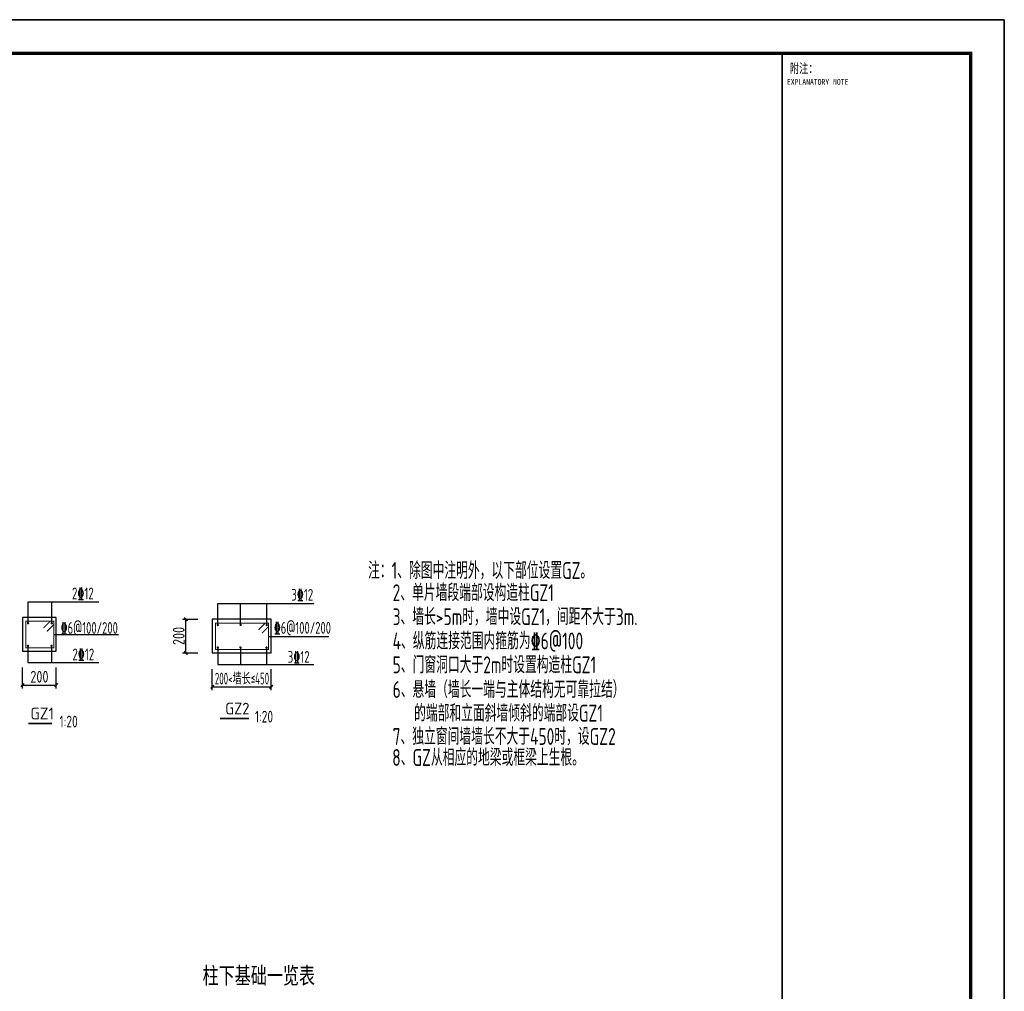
# Model space of a CAD drawing. Extents: x -302077 to 107904, y -9283 to 295706.
# Tile 34 of 256: x -196276 to -167008, y 21234 to 50117. Entities that reach past the tile are written whole.
import ezdxf
from ezdxf.enums import TextEntityAlignment as Align

# ---------------------------------------------------------------- set-up
doc = ezdxf.new("R2010")
doc.units = 0
doc.header["$LTSCALE"] = 500
doc.header["$MEASUREMENT"] = 0
doc.layers.get('0').update_dxf_attribs({"linetype": 'CONTINUOUS'})
for name, color, linetype in [('PUB_TITLE', 4, 'CONTINUOUS'), ('REIN', 11, 'CONTINUOUS'), ('TEXT', 7, 'CONTINUOUS'), ('TK', 7, 'CONTINUOUS'), ('图名层', 13, 'CONTINUOUS')]:
    doc.layers.add(name, color=color, linetype=linetype)
doc.styles.add('HTHZ', font='simhei.ttf', dxfattribs={"width": 0.7, "height": 600})
doc.styles.add('TKHZ1', font='txt', dxfattribs={"width": 0.8})
doc.styles.add('TSSD_Rein', font='tssdeng.shx', dxfattribs={"width": 0.7, "bigfont": 'hztxt.shx'})

# ---------------------------------------------------------------- blocks, each defined once
blk = doc.blocks.new('wrtgtg')
at = {"color": 4}
blk.add_line((7804, -4841), (7804, 52559), dxfattribs=at)
at = {"layer": 'PUB_TITLE'}
for p, q in [((-75296, 53559), (8804, 53559)), ((8804, 53559), (8804, -5841)), ((2204, 52559), (7804, 52559)), ((2204, 52559), (7804, 52559)), ((7804, -4841), (7804, 52559))]:
    blk.add_line(p, q, dxfattribs=at)
blk.add_lwpolyline([(-75296, -5841), (8804, -5841), (8804, 53559), (-75296, 53559)], close=True, dxfattribs=at)
at = {"layer": 'PUB_TITLE', "const_width": 100}
blk.add_lwpolyline([(-72796, -4841), (7804, -4841), (7804, 52559), (-72796, 52559)], close=True, dxfattribs=at)
at = {"layer": 'PUB_TITLE', "const_width": 50}
blk.add_lwpolyline([(2204, -4841), (2204, 52559)], dxfattribs=at)
at = {"layer": 'TK', "style": 'TKHZ1', "width": 0.7}
blk.add_text('附注：', height=280, dxfattribs=at).set_placement((2431, 51973))
at = {"layer": 'TK', "style": 'TKHZ1', "width": 0.8}
blk.add_text('EXPLANATORY NOTE', height=175, dxfattribs=at).set_placement((3257, 51710), align=Align.MIDDLE)

msp = doc.modelspace()

# ---------------------------------------------------------------- linework, layer by layer
at = {"layer": 'REIN', "const_width": 30}
for points in [[(-195565.435, 32033.194), (-195365.435, 32233.194), (-195265.435, 32233.194), (-195265.435, 31446.238), (-196091.118, 31446.238), (-196091.118, 32233.194), (-195265.435, 32233.194), (-195265.435, 32133.194), (-195465.435, 31933.194)], [(-189176.004, 31979.605), (-188976.004, 32179.605), (-188876.004, 32179.605), (-188876.004, 31392.648), (-190451.687, 31392.648), (-190451.687, 32179.605), (-188876.004, 32179.605), (-188876.004, 32079.605), (-189076.004, 31879.605)]]:
    msp.add_lwpolyline(points, dxfattribs=at)
for points in [[(-196007.964, 32175.956, 1), (-196047.959, 32175.956, 1), (-196007.964, 32175.956, 1)], [(-195302.715, 32175.956, 1), (-195342.71, 32175.956, 1), (-195302.715, 32175.956, 1)], [(-190368.533, 32122.366, 1), (-190408.528, 32122.366, 1), (-190368.533, 32122.366, 1)], [(-189688.02, 32125.235, 1), (-189728.015, 32125.235, 1), (-189688.02, 32125.235, 1)], [(-188913.284, 32122.366, 1), (-188953.279, 32122.366, 1), (-188913.284, 32122.366, 1)], [(-196009.404, 31506.54, 1), (-196049.4, 31506.54, 1), (-196009.404, 31506.54, 1)], [(-195308.428, 31506.54, 1), (-195348.423, 31506.54, 1), (-195308.428, 31506.54, 1)], [(-190369.973, 31452.951, 1), (-190409.968, 31452.951, 1), (-190369.973, 31452.951, 1)], [(-189693.757, 31455.82, 1), (-189733.752, 31455.82, 1), (-189693.757, 31455.82, 1)], [(-188918.997, 31452.951, 1), (-188958.992, 31452.951, 1), (-188918.997, 31452.951, 1)]]:
    msp.add_lwpolyline(points, format="xyb", dxfattribs=at)
at = {"layer": 'TEXT', "linetype": 'ByBlock'}
for p, q in [((-196027.959, 32815.958), (-193922.954, 32815.958)), ((-196027.959, 32175.956), (-196027.959, 32815.958)), ((-195322.71, 32175.956), (-195322.71, 32815.958)), ((-190388.528, 32122.366), (-190388.528, 32762.369)), ((-190388.528, 32762.369), (-187533.523, 32762.369)), ((-189708.015, 32125.235), (-189708.015, 32765.238)), ((-188933.279, 32122.366), (-188933.279, 32762.369)), ((-191433.377, 32293.332), (-190975.369, 32293.332)), ((-191333.377, 31293.332), (-191333.377, 32293.332)), ((-195265.435, 31839.719), (-193340.828, 31839.719)), ((-188876.004, 31786.127), (-187088.931, 31786.127)), ((-196029.4, 31506.54), (-196029.4, 31006.54)), ((-195328.423, 31506.54), (-195328.423, 31006.54)), ((-190389.968, 31452.951), (-190389.968, 30952.951)), ((-189713.752, 31455.82), (-189713.752, 30955.82)), ((-188938.992, 31452.951), (-188938.992, 30952.951)), ((-191433.377, 31293.332), (-190975.369, 31293.332)), ((-196189.751, 30239.444), (-196189.751, 30861.93)), ((-196029.4, 31006.54), (-193922.954, 31006.54)), ((-195189.751, 30239.444), (-195189.751, 30861.93)), ((-190550.32, 30185.855), (-190550.32, 30808.34)), ((-190389.968, 30952.951), (-187533.523, 30952.951)), ((-188800.32, 30185.855), (-188800.32, 30808.34)), ((-196189.751, 30339.444), (-195189.751, 30339.444)), ((-190550.32, 30285.855), (-188800.32, 30285.855))]:
    msp.add_line(p, q, dxfattribs=at)
for points in [[(-196189.751, 31346.921), (-195189.751, 31346.921), (-195189.751, 32346.921), (-196189.751, 32346.921), (-196189.751, 31346.921)], [(-190550.32, 31293.332), (-188800.32, 31293.332), (-188800.32, 32293.332), (-190550.32, 32293.332), (-190550.32, 31293.332)]]:
    msp.add_lwpolyline(points, dxfattribs=at)
for points, const_width in [([(-191383.377, 32343.332), (-191283.377, 32243.332)], 45), ([(-191383.377, 31343.332), (-191283.377, 31243.332)], 45), ([(-196239.751, 30289.444), (-196139.751, 30389.444)], 45), ([(-195239.751, 30289.444), (-195139.751, 30389.444)], 45), ([(-190600.32, 30235.855), (-190500.32, 30335.855)], 45), ([(-188850.32, 30235.855), (-188750.32, 30335.855)], 45), ([(-190322.45, 29344.676), (-189456.801, 29344.676)], 50), ([(-196014.914, 29198.219), (-195316.848, 29198.219)], 50)]:
    msp.add_lwpolyline(points, dxfattribs=dict(at, const_width=const_width))

# ---------------------------------------------------------------- block references
msp.add_blockref('wrtgtg', (-175812.208, -3441.74))

# ---------------------------------------------------------------- texts
at = {"style": 'TSSD_Rein', "width": 0.7}
for s, p in [('注：1、除图中注明外，以下部位设置GZ。', (-185919.61, 33493.195)), ('2、单片墙段端部设构造柱GZ1', (-185189.646, 32834.223)), ('3、墙长>5m时，墙中设GZ1，间距不大于3m.', (-185189.646, 32119.138)), ('4、纵筋连接范围内箍筋为\x846@100', (-185189.646, 31399.258)), ('5、门窗洞口大于2m时设置构造柱GZ1', (-185189.646, 30689.455)), ('6、悬墙（墙长一端与主体结构无可靠拉结）', (-185189.646, 29955.448)), ('   的端部和立面斜墙倾斜的端部设GZ1', (-185189.646, 29252.322)), ('7、独立窗间墙墙长不大于450时，设GZ2', (-185189.646, 28559.053)), ('8、GZ从相应的地梁或框梁上生根。', (-185201.723, 27934.597))]:
    msp.add_text(s, height=500, dxfattribs=at).set_placement(p)
at = {"layer": 'TEXT', "style": 'TSSD_Rein', "width": 0.7}
for s, p in [('2\x8412', (-194720.683, 32886.039)), ('3\x8412', (-188201.909, 32846.994)), ('2\x8412', (-194708.127, 31072.957)), ('3\x8412', (-188307.762, 30999.575))]:
    msp.add_text(s, height=350, dxfattribs=at).set_placement(p)
at = {"layer": 'TEXT', "linetype": 'ByBlock', "style": 'TSSD_Rein'}
for s, width, p, p2 in [('\x846@100/200', 0.624258, (-195055.049, 31860.86), (-193357.549, 31860.86)), ('\x846@100/200', 0.624258, (-188720.46, 31864.103), (-187022.959, 31864.103)), ('200', 0.742877, (-195959.746, 30409.446), (-195419.732, 30409.446)), ('200<墙长≤450', 0.565336, (-190473.943, 30355.856), (-188860.561, 30355.856)), ('GZ1 ', 0.916324, (-195959.229, 29317.22), (-195045.166, 29317.22)), ('GZ2 ', 0.916324, (-190164.872, 29463.676), (-189250.81, 29463.676)), ('1:20', 0.581382, (-189283.978, 29223.717), (-188743.963, 29223.717)), ('1:20', 0.581382, (-195091.111, 29078.136), (-194551.097, 29078.136))]:
    msp.add_text(s, height=350, dxfattribs=dict(at, width=width)).set_placement(p, p2, align=Align.FIT)
at = {"layer": 'TEXT', "linetype": 'ByBlock', "style": 'TSSD_Rein', "width": 0.742852}
msp.add_text('200', height=350, rotation=90, dxfattribs=at).set_placement((-191373.367, 31527.129), (-191373.367, 32067.125), align=Align.FIT)
at = {"layer": '图名层', "style": 'HTHZ', "width": 0.7}
msp.add_text('柱下基础一览表', height=500, dxfattribs=at).set_placement((-190838.723, 21452.846))

doc.saveas('drawing.dxf')
